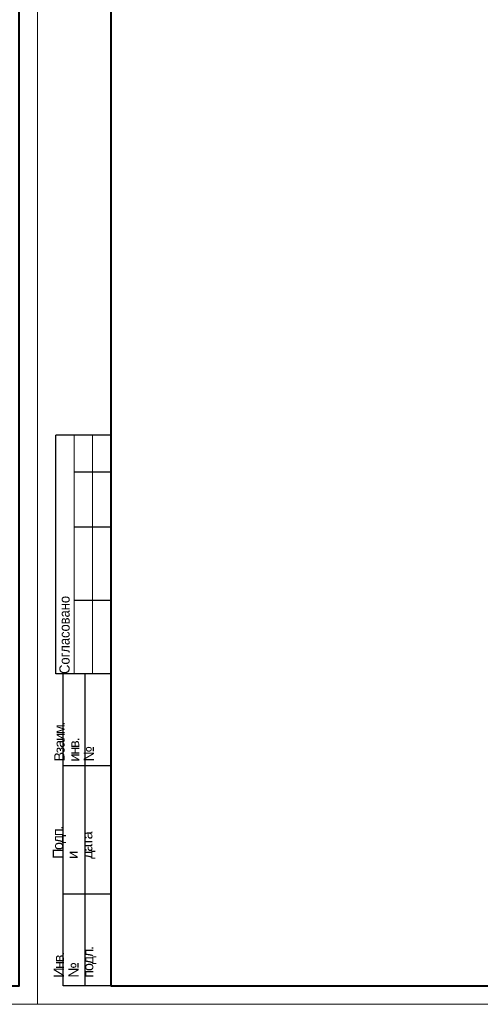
# Model space of a CAD drawing. Header units: millimetres. Extents: x -816133 to 919604, y 87941 to 147341.
# Tile 162 of 256: x 24384 to 36945, y 87941 to 114762. Entities that reach past the tile are written whole.
import ezdxf

# ---------------------------------------------------------------- set-up
doc = ezdxf.new("R2010")
doc.units = ezdxf.units.MM
doc.layers.add('format-line3', color=7, linetype='Continuous', lineweight=13)
doc.layers.add('формат', color=250, linetype='Continuous')
doc.styles.add('Arial', font='arial.ttf', dxfattribs={"width": 0.9, "height": 699.9999999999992})

# ---------------------------------------------------------------- blocks, each defined once
blk = doc.blocks.new('*U1162')
for p, q in [((-821, 155), (-836, 155)), ((-836, 90), (-836, 155)), ((-821, 145), (-831, 145)), ((-821, 130), (-831, 130)), ((-821, 110), (-831, 110)), ((-834, 90), (-836, 89.99999999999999)), ((-834, 5.00000000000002), (-834, 90)), ((-821, 90), (-834, 90)), ((-828, 5.00000000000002), (-828, 90)), ((-821, 65), (-834, 65)), ((-821, 30.00000000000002), (-834, 30.00000000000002)), ((-821, 5.00000000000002), (-834, 5.00000000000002))]:
    blk.add_line(p, q)
at = {"color": 0, "lineweight": 0}
blk.add_lwpolyline([(-841, 3.464264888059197e-14), (6.661338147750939e-14, 6.661338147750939e-14), (-1.377945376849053e-14, 594.0000000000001), (-841.0000000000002, 594.0000000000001)], close=True, dxfattribs=at)
at = {"lineweight": 40}
blk.add_lwpolyline([(-821, 5.000000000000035), (-4.999999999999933, 5.000000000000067), (-5.000000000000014, 589.0000000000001), (-821.0000000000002, 589.0000000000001)], close=True, dxfattribs=at)
at = {"layer": 'format-line3', "linetype": 'ByBlock'}
for p, q in [((-831, 90), (-831, 155)), ((-826, 90), (-826, 155))]:
    blk.add_line(p, q, dxfattribs=at)
at = {"char_height": 2.8, "width": 0.2, "attachment_point": 4, "rotation": 90, "line_spacing_factor": 0.8571428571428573, "style": 'Arial'}
for s, insert in [('{\\W0.45993; }Согласовано', (-833.5827570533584, 90)), ('{\\W0.62543;\\T0.75; \\W1;Взаим. инв. №}', (-831, 66.13970657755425)), ('{\\W0.5838;\\T0.8; \\W1;Подп. и дата}', (-831, 39.62598852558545)), ('{\\W0.5838;\\T0.8; \\W1;Инв. № подл.}', (-830.7725095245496, 7.248463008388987))]:
    blk.add_mtext(s, dxfattribs=dict(at, insert=insert))
at = {"style": 'Arial', "width": 0.9, "flags": 8}
blk.add_attdef('FORMAT', (-36.87188609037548, 1.257088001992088), '', height=2.8, dxfattribs=at)

msp = doc.modelspace()

# ---------------------------------------------------------------- block references
at = {"layer": 'формат', "xscale": 100, "yscale": 100, "zscale": 100}
for p in [(24866.5335845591, 87941.01668656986), (108966.5335845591, 87941.01668656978)]:
    msp.add_blockref('*U1162', p, dxfattribs=at)

doc.saveas('drawing.dxf')
